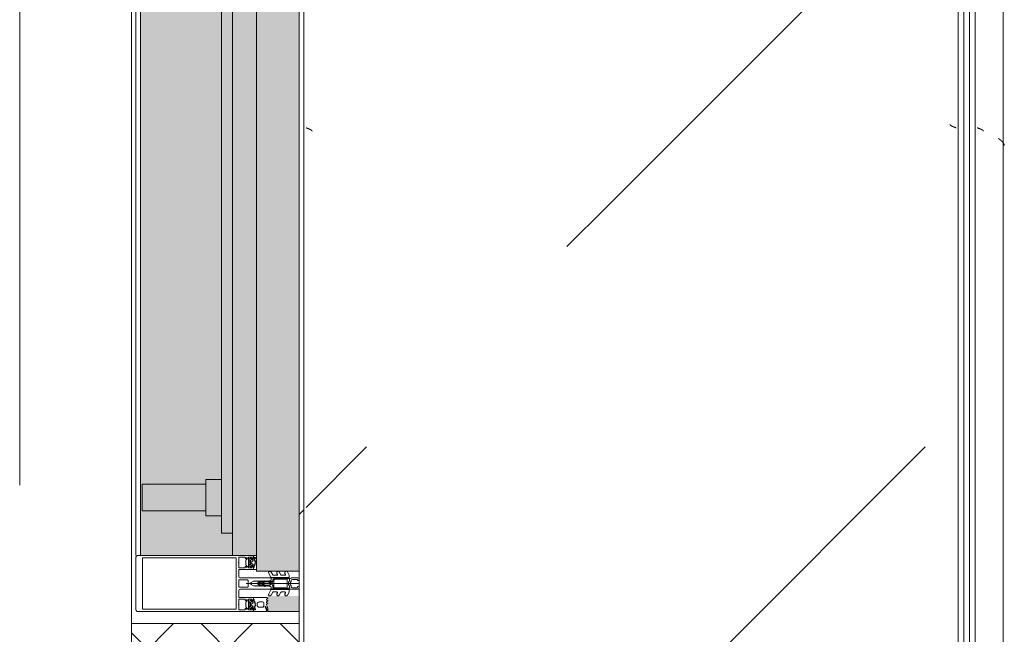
# Model space of a CAD drawing. Header units: millimetres. Extents: x -3267 to 40126, y 29201 to 102288.
# Tile 187 of 256: x 36726 to 37607, y 45268 to 45818. Entities that reach past the tile are written whole.
import ezdxf

# ---------------------------------------------------------------- set-up
doc = ezdxf.new("R2010")
doc.units = ezdxf.units.MM
doc.linetypes.add('4_ Штрихпунктир_ 10 х 2 мм', pattern=[1400, 1000, -200, 0, -200])
for name, color, linetype, lineweight in [('A-DETL-GENF-OTLN', 7, 'Continuous', 9), ('A-GLAZ-____-OTLN', 7, 'Continuous', 9), ('A-GLAZ-CWMG-MCUT', 7, 'Continuous', 9), ('A-GLAZ-CWMG-OTLN', 7, 'Continuous', 9), ('A-WALL-____-MCUT', 7, 'Continuous', 9), ('A-WALL-____-OTLN', 7, 'Continuous', 9), ('A-WALL-____-PATT', 7, 'Continuous', 9), ('M-EQPM-____-OTLN', 7, 'Continuous', 9), ('S-GRID-____-OTLN', 7, 'Continuous', 9)]:
    doc.layers.add(name, color=color, linetype=linetype, lineweight=lineweight)
pattern_1 = [(315, (46850, -34250), (1000, 0), [50, -1364.214]), (315, (46350, -34250), (1000, 0), [50, -1364.214]), (315, (46350, -34750), (1000, 0), [50, -1364.214]), (315, (47064.64, -34964.64), (1000, 0), [403.55, -1010.664]), (315, (46564.64, -34964.64), (1000, 0), [403.55, -1010.664]), (315, (47064.64, -34464.64), (1000, 0), [403.55, -1010.664]), (315, (46564.64, -34464.64), (1000, 0), [453.55, -960.664])]

# ---------------------------------------------------------------- blocks, each defined once
blk = doc.blocks.new('FP_158-ВКК_02_К1_З_ЭОМ_кабель_')
at = {"layer": 'M-EQPM-____-OTLN', "color": 253, "true_color": 0xaaaaaa}
blk.add_line((1700, 630.11), (0, 630.11), dxfattribs=at)
blk = doc.blocks.new('ПР_Крышка пояса - Тип 1-V157-ВКК_02_К1_З_ЭОМ_кабель_')
at = {"layer": 'M-EQPM-____-OTLN', "true_color": 0xaaaaaa}
h = blk.add_hatch(dxfattribs=at)
h.set_pattern_fill('FP_75', color=253, style=0, pattern_type=2)
h.set_pattern_definition([(140.116, (46650, -34960.7), (31.8804, 362.8687), [38.035, -418.388]), (84.979, (46650, -34960.7), (-382.1136, -70.1924), [30.356, -333.911]), (190.409, (46652.66, -34930.47), (-350.2335, 292.6756), [32.376, -356.132]), (136.302, (46548.4, -34960.7), (84.086, 539.927), [57.037, -627.411]), (186.609, (46555.4, -34915.7), (-494.8554, 472.8508), [48.567, -534.241]), (81.148, (46548.4, -34960.7), (-494.8496, 472.857), [45.536, -500.899]), (111.079, (46573.8, -34910.11), (204.5313, 301.9806), [37.963, -417.597]), (55.89, (46573.8, -34910.1), (-368.3755, 123.0973), [30.394, -334.332]), (161.523, (46590.84, -34884.95), (-163.8489, 425.0748), [32.367, -356.032]), (127.614, (46650, -34960.7), (-169.11016, 6.15234), [16.721, -313.638, 16.721, -658.437]), (127.614, (46650, -34960.7), (-169.11016, 6.15234), [-347.079, -322.758, 16.721, -318.958]), (97.531, (46650, -34960.7), (-200.36217, 133.088), [16.696, -176.575, 16.696, -305.591, -127.751]), (97.531, (46650, -34960.7), (-200.36217, 133.088), [-515.558, 16.696, -111.055]), (57.393, (46650, -35073.52), (11.4573, 270.066), [16.715, -109.913, 16.715, -378.366, -524.242]), (57.393, (46650, -35073.52), (11.4573, 270.066), [-521.709, 16.715, -507.527]), (47.382, (46650, -35124.11), (-50.8514, 295.0393), [16.727, -148.004, 16.727, -245.829, -372.545]), (47.382, (46650, -35124.11), (-50.8514, 295.0393), [-427.287, 16.727, -355.819])])
h.paths.add_polyline_path([(1700, 596.79), (1690, 597.49), (1654.73, 595), (1700, 595)])
h.paths.add_polyline_path([(1700, 600), (1700, 600), (0, 600), (0, 595), (1619.38, 595), (1690, 600), (1700, 599.29)])
at = {"layer": 'M-EQPM-____-OTLN', "color": 253, "true_color": 0xaaaaaa}
blk.add_blockref('FP_158-ВКК_02_К1_З_ЭОМ_кабель_', (0, 0), dxfattribs=at)
blk = doc.blocks.new('Rectangular Mullion - HI_CovCap-20mm_Mull-105mm-V273-ВКК_02_К1_З_ЭОМ_кабель_')
at = {"layer": 'A-DETL-GENF-OTLN', "color": 253, "true_color": 0xaaaaaa}
for p, q in [((-25, 144.5), (-25, 130.68)), ((23.5, 146), (-23.5, 146)), ((25, 130.68), (25, 144.5)), ((-25, 136), (-25, 59.5)), ((-22.9, 135.44), (-22.9, 59.4)), ((22.9, 136), (22.9, 59.4)), ((25, 136), (25, 59.4)), ((-25, 59.5), (-25, 61)), ((-12.6, 53.5), (-12.6, 41.4)), ((-3.2, 46.1), (-3.2, 53.5)), ((-2.7, 54), (2.7, 54)), ((3.2, 53.5), (3.2, 46.1)), ((12.6, 41.4), (12.6, 53.5)), ((-21.76, 44.51), (-22.58, 43.54)), ((-22.24, 46.35), (-21.18, 47.41)), ((-20.47, 47.7), (-17.13, 47.7)), ((-16.42, 47.41), (-15.36, 46.35)), ((-15.02, 43.54), (-15.84, 44.51)), ((-5, 25.5), (-5, 52.5)), ((2.7, 45.6), (-2.7, 45.6)), ((0, 47.27), (0, 0)), ((5, 52.5), (5, 25.5)), ((15.02, 43.54), (15.84, 44.51)), ((15.36, 46.35), (16.42, 47.41)), ((17.13, 47.7), (20.47, 47.7)), ((21.18, 47.41), (22.24, 46.35)), ((21.76, 44.51), (22.58, 43.54)), ((-23.5, 40.8), (-25, 40.8)), ((-22.3, 40.8), (-22.9, 40.8)), ((-22.9, 40.2), (-21.62, 40.2)), ((-22.27, 39.59), (-22.55, 39.1)), ((-21.2, 42.9), (-21.2, 41.7)), ((-21.07, 39.62), (-21.08, 39.77)), ((-19.5, 43.4), (-20.7, 43.4)), ((-20.7, 41.2), (-20.42, 41.2)), ((-20.48, 39.51), (-20.66, 39.4)), ((-20.16, 41.35), (-19.24, 42.95)), ((-19.97, 39.2), (-20.02, 39.33)), ((-17.65, 44), (-19.95, 44)), ((-19.33, 39.22), (-19.48, 39.08)), ((-18.77, 39.04), (-18.85, 39.17)), ((-18.36, 42.95), (-17.44, 41.35)), ((-18.16, 39.23), (-18.26, 39.06)), ((-16.9, 43.4), (-18.1, 43.4)), ((-17.56, 39.21), (-17.67, 39.31)), ((-17.18, 41.2), (-16.9, 41.2)), ((-17.02, 39.56), (-17.07, 39.36)), ((-16.46, 39.68), (-16.59, 39.75)), ((-16.4, 41.7), (-16.4, 42.9)), ((-14.64, 40.8), (-15.29, 40.8)), ((-0.87, 36.5), (-1.7, 35.06)), ((-1.12, 34.47), (-0.43, 35.65)), ((0.43, 35.65), (1.12, 34.47)), ((1.7, 35.06), (0.87, 36.5)), ((14.64, 40.8), (15.29, 40.8)), ((16.4, 41.7), (16.4, 42.9)), ((16.4, 35.6), (16.4, 32.6)), ((16.46, 39.68), (16.59, 39.75)), ((16.9, 43.4), (18.1, 43.4)), ((17.18, 41.2), (16.9, 41.2)), ((17.02, 39.56), (17.07, 39.36)), ((18.36, 42.95), (17.44, 41.35)), ((17.56, 39.21), (17.67, 39.31)), ((17.65, 44), (19.95, 44)), ((18.16, 39.23), (18.26, 39.06)), ((19.2, 37.6), (18.4, 37.6)), ((18.77, 39.04), (18.85, 39.17)), ((20.16, 41.35), (19.24, 42.95)), ((19.33, 39.22), (19.48, 39.08)), ((19.5, 43.4), (20.7, 43.4)), ((19.97, 39.2), (20.02, 39.33)), ((20.7, 41.2), (20.42, 41.2)), ((20.48, 39.51), (20.66, 39.4)), ((21.07, 39.62), (21.08, 39.77)), ((21.2, 42.9), (21.2, 41.7)), ((21.2, 32.6), (21.2, 35.6)), ((22.9, 40.2), (21.62, 40.2)), ((22.27, 39.59), (22.55, 39.1)), ((22.3, 40.8), (22.9, 40.8)), ((-9.07, 27.17), (-5.65, 25.19)), ((-2.24, 31), (-2.45, 30.87)), ((-2.45, 30.53), (-2.25, 30.41)), ((-1.89, 34.49), (-2.1, 32.75)), ((-1.33, 33.68), (-1.33, 33.78)), ((-1.25, 31.1), (0.74, 31.1)), ((-0.6, 32.5), (-0.6, 32.42)), ((0.84, 33), (-0.1, 33)), ((0.6, 32.3), (0.93, 32.3)), ((1.02, 31.78), (0.74, 32.06)), ((1.33, 33.78), (1.33, 33.68)), ((2.1, 32.75), (1.89, 34.49)), ((2.45, 30.87), (2.24, 31)), ((2.25, 30.41), (2.45, 30.53)), ((5.65, 25.19), (9.07, 27.17)), ((14.04, 28.99), (13.55, 28.15)), ((15.24, 28.15), (14.75, 28.99)), ((16.25, 28.99), (15.76, 28.15)), ((17.44, 28.15), (16.96, 28.99)), ((17.4, 31.6), (20.2, 31.6)), ((18.43, 28.95), (17.96, 28.15)), ((23.1, 29.29), (20.89, 30.27)), ((24.8, 29.2), (23.51, 29.2)), ((23.55, 28.9), (24.16, 28.9)), ((24.56, 28), (23.89, 28)), ((24.76, 28.3), (24.76, 28.2)), ((-7.75, 16.23), (-10.41, 17.77)), ((-7.75, 23.52), (-10.33, 25.01)), ((-9.07, 19.88), (-8.25, 19.41)), ((-7.5, 19.84), (-7.5, 23.08)), ((-5.4, 9.3), (-5.4, 24.76)), ((-3.5, 25), (-4.5, 25)), ((-3.9, 22), (-3.9, 11)), ((-3.4, 22.5), (3.4, 22.5)), ((-3.3, 23.5), (-1.9, 23.5)), ((-1.7, 23.7), (-1.7, 24.9)), ((-1.4, 24.49), (-1.4, 23.99)), ((-1.1, 23.82), (-0.5, 24.17)), ((0.3, 26.2), (-1.09, 26.2)), ((0.43, 25), (0.2, 25)), ((0.34, 25.28), (0.58, 25.52)), ((0.5, 24.17), (1.42, 23.63)), ((1.92, 23.5), (3.3, 23.5)), ((4.5, 25), (3.5, 25)), ((3.9, 11), (3.9, 22)), ((4.3, 22.5), (4.3, 9.4)), ((5.4, 24.76), (5.4, 9.3)), ((7.5, 23.08), (7.5, 19.84)), ((10.33, 25.01), (7.75, 23.52)), ((10.41, 17.77), (7.75, 16.23)), ((8.25, 19.41), (9.07, 19.88)), ((-7.62, 8.87), (-10.41, 10.48)), ((-9.07, 12.6), (-8.25, 12.12)), ((-7.5, 12.55), (-7.5, 15.8)), ((3.4, 10.5), (-3.4, 10.5)), ((-1.7, 9), (-2, 8.69)), ((2, 8.69), (1.7, 9)), ((7.5, 15.8), (7.5, 12.55)), ((10.41, 10.48), (7.62, 8.87)), ((8.25, 12.12), (9.07, 12.6)), ((-5.9, 8.8), (-7.37, 8.8)), ((-5, 1), (-5, 6.7)), ((-2.71, 8.4), (-4.02, 8.4)), ((-3.7, 1.7), (-3.7, 6)), ((-2.7, 7), (-2.13, 7)), ((-1.42, 7.29), (-0.71, 8.01)), ((0.71, 8.01), (1.42, 7.29)), ((2.13, 7), (2.7, 7)), ((3.3, 8.4), (2.71, 8.4)), ((3.7, 6), (3.7, 1.7)), ((7.37, 8.8), (5.9, 8.8))]:
    blk.add_line(p, q, dxfattribs=at)
at = {"layer": 'A-DETL-GENF-OTLN', "color": 253, "true_color": 0xaaaaaa, "flags": 128}
for points in [[(22.9, 130.68), (22.9, 140.2), (-22.9, 140.2), (-22.9, 130.68)], [(-19.05, 54), (-23.5, 54), (-23.5, 48.3), (-22.3, 48.3), (-22.3, 47.7), (-22.95, 47.05)], [(22.9, 61), (22.9, 57.79), (22.9, 56.3), (11.2, 56.3), (-11.2, 56.3), (-22.9, 56.3), (-22.9, 57.79), (-22.9, 61)], [(-14.65, 47.05), (-15.3, 47.7), (-15.3, 48.3), (-14.1, 48.3), (-14.1, 54), (-18.55, 54)], [(-6.5, 54), (-11.2, 54), (-12.1, 54)], [(12.1, 54), (11.2, 54), (6.5, 54)], [(18.55, 54), (14.1, 54), (14.1, 48.3), (15.3, 48.3), (15.3, 47.7), (14.65, 47.05)], [(25, 61), (25, 57.79), (25, 41), (23.1, 41), (22.3, 41.8), (22.3, 42.4), (23.5, 42.4), (23.5, 45.1), (19.05, 45.1)], [(22.95, 47.05), (22.3, 47.7), (22.3, 48.3), (23.5, 48.3), (23.5, 54), (19.05, 54)], [(-19.05, 45.1), (-23.5, 45.1), (-23.5, 42.4), (-22.3, 42.4), (-22.3, 41.8), (-23.1, 41), (-25, 41)], [(-13.1, 40.9), (-14.4, 40.9), (-15.3, 41.8), (-15.3, 42.4), (-14.1, 42.4), (-14.1, 45.1), (-18.55, 45.1)], [(18.55, 45.1), (14.1, 45.1), (14.1, 42.4), (15.3, 42.4), (15.3, 41.8), (14.4, 40.9), (13.1, 40.9)], [(-22.5, 43.09), (-22, 42.8), (-22, 42.67)], [(-16.05, 40.2), (-14.75, 40.1), (-16.02, 40.1), (-16.02, 39.94)], [(-15.6, 42.67), (-15.6, 42.8), (-15.1, 43.09)], [(-12.6, 38), (-12.6, 40.8), (-13.95, 40.8)], [(-0.87, 42.8), (-2, 40.84), (-2, 39.84), (-2.5, 39.55), (-2, 39.26), (-2, 38.04), (-2.5, 37.75), (-2, 37.46), (-2, 36.24), (-2.5, 35.95), (-2, 35.66), (-2, 34.44), (-2.5, 34.15), (-2, 33.86), (-2, 32.64), (-2.5, 32.35), (-2, 32.06), (-2, 30.84), (-2.5, 30.55), (-2, 30.26), (-2, 29.04), (-2.5, 28.75), (-2, 28.46), (-2, 27.24), (-2.5, 26.95), (-2.5, 26)], [(2.5, 26), (2, 26.29), (2, 27.51), (2.5, 27.8), (2, 28.09), (2, 29.31), (2.5, 29.6), (2, 29.89), (2, 31.11), (2.5, 31.4), (2, 31.69), (2, 32.91), (2.5, 33.2), (2, 33.49), (2, 34.71), (2.5, 35), (2, 35.29), (2, 36.51), (2.5, 36.8), (2, 37.09), (2, 38.31), (2.5, 38.6), (2, 38.89), (2, 40.84), (0.87, 42.8)], [(13.03, 28.15), (12.6, 28.9), (12.6, 40.8), (13.95, 40.8)], [(16.05, 40.2), (14.75, 40.1), (16.02, 40.1), (16.02, 39.94)], [(15.6, 42.67), (15.6, 42.8), (15.1, 43.09)], [(22.5, 43.09), (22, 42.8), (22, 42.67)], [(23.5, 40.8), (25, 40.8), (25, 29.4)], [(-0.35, 31.99), (0.1, 31.73), (-1.23, 31.6)], [(0.4, 31.8), (0.4, 31.9), (0.4, 32.1)], [(-3.41, 25), (-5, 25), (-5, 9.1)], [(-4.51, 8.95), (-4.3, 11), (-4.3, 22.5)], [(-1.55, 25.25), (-1.17, 25.64), (-0.2, 25.7), (-0.42, 25.6), (-1.25, 24.85)], [(-0.1, 25.3), (-0.1, 25.4), (0, 25.42)], [(5, 1), (5, 25), (3.41, 25)], [(-2.65, 1), (-2.65, 1.4), (-3.4, 1.4)], [(3.4, 1.4), (2.65, 1.4), (2.65, 1)]]:
    blk.add_lwpolyline(points, dxfattribs=at)
blk.add_lwpolyline([(0, 37), (0, 35.9)], close=True, dxfattribs=at)
at = {"layer": 'A-DETL-GENF-OTLN', "color": 253, "true_color": 0xaaaaaa}
for centre, radius, start, end in [((-23.5, 144.5), 1.5, 90, 180), ((23.5, 144.5), 1.5, 360, 90), ((-18.8, 53.94), 0.256, 12.68038, 167.31962), ((-12.1, 53.5), 0.5, 90, 180), ((-6.5, 52.5), 1.5, 360, 90), ((-2.7, 53.5), 0.5, 90, 180), ((2.7, 53.5), 0.5, 0, 90), ((6.5, 52.5), 1.5, 90, 180), ((12.1, 53.5), 0.5, 0, 90), ((18.8, 53.94), 0.256, 12.68038, 167.31962), ((-22.59, 46.7), 0.5, 135, 315), ((-21.15, 44), 0.8, 22.61561, 140.00332), ((-20.47, 46.7), 1, 90, 135), ((-19.95, 44.5), 0.5, 202.62239, 269.99966), ((-18.8, 45.04), 0.256, 12.68038, 167.31962), ((-17.65, 44.5), 0.5, 269.99881, 337.37914), ((-16.45, 44), 0.8, 40.00306, 157.37723), ((-17.13, 46.7), 1, 45, 90), ((-15.01, 46.7), 0.5, 225, 45), ((-2.7, 46.1), 0.5, 180, 270), ((2.7, 46.1), 0.5, 270, 0), ((15.01, 46.7), 0.5, 135, 315), ((16.45, 44), 0.8, 22.62277, 139.99694), ((17.13, 46.7), 1, 90, 135), ((17.65, 44.5), 0.5, 202.62086, 270.00119), ((18.8, 45.04), 0.256, 12.68038, 167.31962), ((19.95, 44.5), 0.5, 270.00034, 337.37761), ((21.15, 44), 0.8, 39.99668, 157.38439), ((20.47, 46.7), 1, 45, 90), ((22.59, 46.7), 0.5, 225, 45), ((-22.9, 39.55), 0.65, 90, 270), ((-23.2, 40.8), 0.3, 180, 0), ((-22.9, 39.3), 0.4, 269.99999, 330.00626), ((-22.35, 43.35), 0.3, 140.01031, 239.99507), ((-22.3, 41.1), 0.3, 270.90521, 359.98148), ((-21.41, 39.09), 1, 90.82716, 149.99773), ((-18.96, 41.89), 3.14, 165.49788, 194.50212), ((-21.62, 39.7), 0.5, 54.92212, 90), ((-21.42, 39.75), 0.339, 3.00251, 90.82171), ((-18.8, 43.71), 4.4, 234.92212, 305.84121), ((-20.7, 42.9), 0.5, 89.98992, 180.01008), ((-20.7, 41.7), 0.5, 179.98974, 270.01026), ((-20.8, 39.64), 0.272, 183.0147, 299.98901), ((-20.32, 39.23), 0.316, 18.00331, 119.99297), ((-20.42, 41.5), 0.3, 269.98791, 330.00644), ((-19.69, 39.29), 0.3, 197.9991, 314.99946), ((-19.5, 43.1), 0.3, 329.99756, 90.00642), ((-19.11, 38.99), 0.316, 32.98956, 135.00901), ((-18.52, 39.21), 0.3, 213.00146, 329.99975), ((-18.1, 43.1), 0.3, 89.99872, 209.99731), ((-17.88, 39.07), 0.316, 48.00262, 149.99741), ((-17.36, 39.43), 0.3, 227.99716, 345.00452), ((-17.18, 41.5), 0.3, 209.995, 270.01065), ((-16.73, 39.48), 0.3, 63.00317, 164.99853), ((-16.9, 42.9), 0.5, 0.00918, 89.99082), ((-16.9, 41.7), 0.5, 270.00904, 359.99096), ((-16.32, 39.94), 0.3, 243.00899, 359.98883), ((-16.05, 39.9), 0.3, 90, 125.84121), ((-18.64, 41.89), 3.14, 346.80247, 14.483), ((-15.29, 41.1), 0.3, 166.80247, 270), ((-15.25, 43.35), 0.3, 299.99829, 40.01132), ((-14.83, 40.53), 0.33, 270.00002, 54.90994), ((-14.75, 40.6), 0.5, 269.99115, 352.82633), ((-13.95, 40.5), 0.3, 90.00299, 172.8115), ((-13.1, 41.4), 0.5, 270, 0), ((0, 42.3), 1, 30, 150), ((0, 36), 1, 90.02865, 150), ((0, 35.4), 0.5, 90.0573, 150), ((0, 36), 1, 30, 89.97135), ((0, 35.4), 0.5, 30, 89.9427), ((13.1, 41.4), 0.5, 180, 270), ((13.95, 40.5), 0.3, 7.1885, 89.99701), ((14.75, 40.6), 0.5, 187.17367, 270.00885), ((14.83, 40.53), 0.33, 125.09006, 269.99998), ((15.25, 43.35), 0.3, 139.98868, 240.00171), ((15.29, 41.1), 0.3, 270, 13.19753), ((18.64, 41.89), 3.14, 165.517, 193.19753), ((16.32, 39.94), 0.3, 180.01117, 296.99101), ((16.05, 39.9), 0.3, 54.15879, 90), ((18.8, 43.71), 4.4, 234.15879, 305.07788), ((16.9, 42.9), 0.5, 90.00918, 179.99082), ((16.9, 41.7), 0.5, 180.00904, 269.99096), ((18.4, 35.6), 2, 90.00207, 179.99793), ((16.73, 39.48), 0.3, 15.00147, 116.99683), ((17.36, 39.43), 0.3, 194.99548, 312.00284), ((17.18, 41.5), 0.3, 269.98935, 330.005), ((17.88, 39.07), 0.316, 30.00259, 131.99738), ((18.1, 43.1), 0.3, 330.00269, 90.00128), ((18.52, 39.21), 0.3, 210.00025, 326.99854), ((19.11, 38.99), 0.316, 44.99099, 147.01044), ((19.5, 43.1), 0.3, 89.99358, 210.00244), ((19.2, 35.6), 2, 359.99744, 90.00256), ((19.69, 39.29), 0.3, 225.00054, 342.0009), ((20.32, 39.23), 0.316, 60.00703, 161.99669), ((20.42, 41.5), 0.3, 209.99356, 270.01209), ((20.8, 39.64), 0.272, 240.01099, 356.9853), ((20.7, 42.9), 0.5, 359.98992, 90.01008), ((20.7, 41.7), 0.5, 269.98974, 0.01026), ((21.42, 39.75), 0.339, 89.17829, 176.99749), ((21.62, 39.7), 0.5, 90, 125.07788), ((21.41, 39.09), 1, 30.00227, 89.17284), ((18.96, 41.89), 3.14, 345.49788, 14.50212), ((22.3, 41.1), 0.3, 180.01852, 269.09479), ((22.35, 43.35), 0.3, 300.00493, 39.98969), ((22.9, 39.3), 0.4, 209.99374, 270.00001), ((23.2, 40.8), 0.3, 180, 0), ((22.9, 39.55), 0.65, 270, 90), ((-9.68, 26.13), 1.3, 154.41173, 240), ((-9.72, 26.04), 1.3, 60, 150), ((-3.41, 26.5), 1.5, 270, 10.22002), ((-2.35, 30.7), 0.2, 120, 240), ((17.75, 30.31), 20, 179.72362, 190.22002), ((17.75, 30.31), 20, 173, 178.04971), ((-0.4, 34.31), 1.5, 150, 173), ((-1.25, 30.9), 0.2, 90, 179.3132), ((46.55, 30.33), 48, 179.3132, 184.71248), ((46.55, 30.33), 48, 176, 178.23414), ((-1.23, 31.8), 0.2, 178.23414, 270), ((0.27, 33.67), 1.6, 150, 176), ((-0.1, 32.5), 0.5, 90, 180), ((-0.1, 32.42), 0.5, 180, 240), ((0.2, 31.9), 0.2, 240, 0), ((0.2, 31.8), 0.2, 270, 0), ((0.6, 32.1), 0.2, 90, 180), ((0.6, 31.92), 0.2, 45, 180), ((0.74, 31.5), 0.4, 270, 45), ((0.84, 33.5), 0.5, 270, 3.83017), ((0.93, 31.8), 0.5, 1.77701, 90), ((-0.27, 33.67), 1.6, 4, 30), ((-46.55, 30.33), 48, 354.4962, 1.77701), ((-46.55, 30.33), 48, 3.83017, 4), ((0.4, 34.31), 1.5, 7, 30), ((3.41, 26.5), 1.5, 169.77998, 270), ((-17.75, 30.31), 20, 349.77998, 0.27638), ((-17.75, 30.31), 20, 1.95029, 7), ((2.35, 30.7), 0.2, 300, 60), ((9.72, 26.04), 1.3, 30, 120), ((9.68, 26.13), 1.3, 300, 25.58827), ((13.29, 28.3), 0.3, 209.9964, 330.0036), ((14.4, 28.79), 0.41, 30.00523, 149.99477), ((15.5, 28.3), 0.3, 209.9964, 330.0036), ((16.6, 28.79), 0.41, 29.9985, 150.0015), ((17.4, 32.6), 1, 180.00127, 269.99873), ((17.7, 28.3), 0.3, 209.9964, 330.0036), ((18.86, 28.68), 0.51, 63.33857, 148.19306), ((23.89, 38.7), 10.7, 243.33981, 269.99936), ((20.2, 32.6), 1, 269.99283, 0.00717), ((20.75, 29.95), 0.35, 66.00158, 241.92521), ((23.55, 35.2), 6.3, 241.92787, 269.99964), ((23.51, 30.2), 1, 246.00621, 269.99547), ((24.16, 28.3), 0.6, 359.98764, 90.01018), ((24.56, 28.2), 0.2, 269.97732, 0.03798), ((24.8, 29.4), 0.2, 270.00393, 359.99169), ((-9.81, 18.81), 1.2, 150, 240), ((-9.72, 18.76), 1.3, 60, 150), ((-8, 19.84), 0.5, 240, 0), ((-8, 23.08), 0.5, 360, 60), ((-5.9, 24.76), 0.5, 360, 60), ((-4.5, 25.5), 0.5, 180, 270), ((-3.3, 22.5), 1, 90, 180), ((-3.4, 22), 0.5, 90, 180), ((-3.5, 26), 1, 270, 0), ((-1.9, 23.7), 0.2, 270, 0), ((-1.2, 24.9), 0.5, 135, 180), ((-0.9, 24.49), 0.5, 135, 180), ((-1.2, 23.99), 0.2, 180, 300), ((-1.09, 26.4), 0.2, 184.71248, 270), ((-1.02, 25.5), 0.2, 90, 135), ((-0.42, 25.4), 0.2, 90, 135), ((0, 23.3), 1, 60, 120), ((-0.3, 25.4), 0.2, 360, 90), ((-0.2, 25.5), 0.2, 360, 90), ((0.2, 25.3), 0.3, 180, 270), ((0.2, 25.42), 0.2, 180, 315), ((0.3, 25.8), 0.4, 315, 90), ((0.43, 25.8), 0.8, 270, 354.4962), ((1.92, 24.5), 1, 240, 270), ((3.5, 26), 1, 180, 270), ((3.3, 22.5), 1, 360, 90), ((3.4, 22), 0.5, 360, 90), ((4.5, 25.5), 0.5, 270, 360), ((5.9, 24.76), 0.5, 120, 180), ((8, 23.08), 0.5, 120, 180), ((8, 19.84), 0.5, 180, 300), ((9.72, 18.76), 1.3, 30, 120), ((9.81, 18.81), 1.2, 300, 30), ((-9.81, 11.52), 1.2, 150, 240), ((-9.72, 11.47), 1.3, 60, 150), ((-8, 12.55), 0.5, 240, 0), ((-8, 15.8), 0.5, 360, 60), ((-7.37, 9.3), 0.5, 240, 270), ((-5.9, 9.3), 0.5, 270, 0), ((-4, 9.1), 1, 180, 216.8699), ((-4.02, 8.9), 0.5, 174, 270), ((-3.4, 11), 0.5, 180, 270), ((0, 7.3), 2.4, 45, 135), ((3.3, 9.4), 1, 270, 0), ((3.4, 11), 0.5, 270, 0), ((5.9, 9.3), 0.5, 180, 270), ((7.37, 9.3), 0.5, 270, 300), ((8, 15.8), 0.5, 120, 180), ((8, 12.55), 0.5, 180, 300), ((9.72, 11.47), 1.3, 30, 120), ((9.81, 11.52), 1.2, 300, 30), ((-4, 6.7), 1, 143.1301, 180), ((-4, 1), 1, 180, 270), ((-5.6, 7.9), 1, 323.1301, 36.8699), ((-2.7, 6), 1, 90, 180), ((-3.4, 1.7), 0.3, 180, 270), ((-3.65, 1), 1, 270, 0), ((-2.71, 9.4), 1, 270, 315), ((-2.13, 8), 1, 270, 315), ((0, 7.3), 1, 45, 135), ((2.13, 8), 1, 225, 270), ((2.71, 9.4), 1, 225, 270), ((3.65, 1), 1, 180, 270), ((2.7, 6), 1, 360, 90), ((3.4, 1.7), 0.3, 270, 0), ((4, 1), 1, 270, 0)]:
    blk.add_arc(centre, radius, start, end, dxfattribs=at)
blk = doc.blocks.new('Rectangular Mullion - FWS-50-HI_Mull_CovCap-20mm_Mull-105mm_zoloto-5843152-ВКК_02_К1_З_ЭОМ_кабель_')
at = {"layer": 'A-GLAZ-CWMG-OTLN', "true_color": 0xf8f3e1}
blk.add_hatch(color=7, dxfattribs=at).paths.add_polyline_path([(4340, 99522), (4340, 99550), (4326, 99550), (4326, 99522)])
at = {"layer": 'A-GLAZ-CWMG-OTLN', "color": 253, "true_color": 0xaaaaaa}
blk.add_line((4340, 99550), (4340, 99522), dxfattribs=at)
blk = doc.blocks.new('АРФ_ блок_Окно - FWS SI insert unit_zoloto ПР-9497965-ВКК_02_К1_З_ЭОМ_кабель_')
at = {"layer": 'A-GLAZ-____-OTLN', "true_color": 0xf8f3e1}
for points in [[(489, 0), (-489, 0), (-489, -38), (489, -38)], [(475, -38), (-475, -38), (-475, -59.5), (475, -59.5)], [(455, -69.5), (455, -59.5), (-455, -59.5), (-455, -69.5), (394.09, -69.5)]]:
    blk.add_hatch(color=7, dxfattribs=at).paths.add_polyline_path(points)
at = {"layer": 'A-GLAZ-____-OTLN', "color": 253, "true_color": 0xaaaaaa}
for p, q in [((-489, -38), (-489, 0)), ((489, 0), (489, -38)), ((489, -38), (-489, -38)), ((-475, -59.5), (-475, -38)), ((475, -38), (475, -59.5)), ((475, -59.5), (-475, -59.5)), ((-455, -69.5), (-455, -59.5)), ((455, -59.5), (455, -69.5)), ((455, -69.5), (-455, -69.5)), ((406.75, -69.5), (406.75, -83.5)), ((439.25, -83.5), (439.25, -69.5)), ((439.25, -83.5), (406.75, -83.5)), ((411.01, -83.5), (411.01, -128)), ((434.99, -128), (434.99, -83.5)), ((411.01, -128), (411.01, -140.5)), ((434.99, -140.5), (434.99, -128)), ((411.01, -139.56), (411.01, -140.5)), ((434.99, -140.5), (411.01, -140.5)), ((434.99, -140.5), (434.99, -139.56))]:
    blk.add_line(p, q, dxfattribs=at)
for points in [[(411.25, -135.49), (411.11, -135.9), (411.03, -136.32), (411.01, -136.75)], [(434.99, -136.75), (434.97, -136.32), (434.89, -135.91), (434.76, -135.51)]]:
    blk.add_open_spline(points, degree=3, dxfattribs=at)
blk = doc.blocks.new('Rectangular Mullion - FWS-50-HI_Mull_CovCap-20mm_Mull-105mm_zoloto-2885899-ВКК_02_К1_З_ЭОМ_кабель_')
at = {"layer": 'A-GLAZ-CWMG-OTLN', "true_color": 0xf8f3e1}
blk.add_hatch(color=7, dxfattribs=at).paths.add_polyline_path([(26908, 74420), (26990.5, 74420), (26990.5, 74440), (26980.5, 74440), (26980.5, 75301.75), (26966.5, 75302.3), (26966.5, 75306.01), (26909.5, 75307.08), (26909.5, 75329.58), (26966.5, 75329.99), (26966.5, 75334.25), (26980.5, 75334.25), (26980.5, 75350), (26990.5, 75350), (26990.5, 75370), (26908, 75370), (26908, 74445)])
at = {"layer": 'A-GLAZ-CWMG-MCUT', "color": 253, "true_color": 0xaaaaaa}
for p, q in [((26904, 75370), (26904, 74420)), ((26908, 74420), (26908, 75370))]:
    blk.add_line(p, q, dxfattribs=at)
blk = doc.blocks.new('FP_654-ВКК_02_К1_З_ЭОМ_кабель_')
at = {"layer": 'M-EQPM-____-OTLN', "color": 7, "true_color": 0xffffff}
for p, q in [((1343.92, 582.49), (1343.97, 582.49)), ((1343.97, 582.49), (1344.01, 582.5)), ((1344.01, 582.5), (1344.06, 582.51)), ((1344.06, 582.51), (1344.11, 582.53)), ((1344.11, 582.53), (1344.16, 582.55)), ((1344.16, 582.55), (1344.21, 582.57)), ((1344.21, 582.57), (1344.26, 582.59)), ((1344.26, 582.59), (1344.31, 582.62)), ((1344.31, 582.62), (1344.36, 582.65)), ((1344.36, 582.65), (1344.41, 582.69)), ((1344.41, 582.69), (1344.46, 582.72)), ((1344.46, 582.72), (1344.51, 582.76)), ((1344.51, 582.76), (1344.55, 582.81)), ((1344.55, 582.81), (1344.6, 582.86)), ((1344.6, 582.86), (1344.65, 582.91)), ((1344.65, 582.91), (1344.7, 582.96)), ((1344.7, 582.96), (1344.75, 583.02)), ((1344.75, 583.02), (1344.8, 583.07)), ((1344.8, 583.07), (1344.85, 583.14)), ((1344.85, 583.14), (1344.9, 583.2)), ((1344.9, 583.2), (1344.95, 583.27)), ((1344.95, 583.27), (1345, 583.34)), ((1345, 583.34), (1345.05, 583.42)), ((1345.05, 583.42), (1345.09, 583.49)), ((1345.09, 583.49), (1345.14, 583.57)), ((1345.14, 583.57), (1345.19, 583.65)), ((1345.19, 583.65), (1345.24, 583.74)), ((1345.24, 583.74), (1345.29, 583.82)), ((1345.29, 583.82), (1345.34, 583.91)), ((1345.34, 583.91), (1345.39, 584.01)), ((1345.39, 584.01), (1345.44, 584.1)), ((1345.44, 584.1), (1345.49, 584.2)), ((1345.49, 584.2), (1345.54, 584.3)), ((1345.54, 584.3), (1345.59, 584.4)), ((1345.59, 584.4), (1345.63, 584.5)), ((1345.63, 584.5), (1345.68, 584.61)), ((1345.68, 584.61), (1345.73, 584.72)), ((1345.73, 584.72), (1345.78, 584.82)), ((1345.78, 584.82), (1345.83, 584.94)), ((1345.83, 584.94), (1345.88, 585.05)), ((1345.88, 585.05), (1345.93, 585.17)), ((1345.93, 585.17), (1345.98, 585.28)), ((1345.98, 585.28), (1346.03, 585.4)), ((1346.03, 585.4), (1346.08, 585.52)), ((1346.08, 585.52), (1346.13, 585.64)), ((1346.13, 585.64), (1346.17, 585.77)), ((1346.17, 585.77), (1346.22, 585.89)), ((1346.22, 585.89), (1346.27, 586.02)), ((1346.27, 586.02), (1346.32, 586.14)), ((1346.32, 586.14), (1346.37, 586.27)), ((1346.37, 586.27), (1346.42, 586.4)), ((1346.42, 586.4), (1346.47, 586.53)), ((1346.47, 586.53), (1346.52, 586.66)), ((1346.52, 586.66), (1346.57, 586.79)), ((1346.57, 586.79), (1346.62, 586.92)), ((1346.62, 586.92), (1346.67, 587.06)), ((1346.67, 587.06), (1346.71, 587.19)), ((1346.71, 587.19), (1346.76, 587.33)), ((1346.76, 587.33), (1346.81, 587.46)), ((1346.81, 587.46), (1346.86, 587.59)), ((1346.86, 587.59), (1346.91, 587.73)), ((1346.91, 587.73), (1346.96, 587.86)), ((1346.96, 587.86), (1347.01, 588))]:
    blk.add_line(p, q, dxfattribs=at)
blk = doc.blocks.new('FP_655-ВКК_02_К1_З_ЭОМ_кабель_')
at = {"layer": 'M-EQPM-____-OTLN', "color": 7, "true_color": 0xffffff}
for p, q in [((1347.94, 8.73), (1347.99, 8.85)), ((1347.99, 8.85), (1348.04, 8.96)), ((1348.04, 8.96), (1348.09, 9.08)), ((1348.09, 9.08), (1348.14, 9.19)), ((1348.14, 9.19), (1348.18, 9.31)), ((1348.18, 9.31), (1348.23, 9.42)), ((1348.23, 9.42), (1348.28, 9.53)), ((1348.28, 9.53), (1348.33, 9.64)), ((1348.33, 9.64), (1348.38, 9.74)), ((1348.38, 9.74), (1348.43, 9.84)), ((1348.43, 9.84), (1348.48, 9.95)), ((1348.48, 9.95), (1348.53, 10.05)), ((1348.53, 10.05), (1348.58, 10.14)), ((1348.58, 10.14), (1348.62, 10.24)), ((1348.62, 10.24), (1348.67, 10.33)), ((1348.67, 10.33), (1348.72, 10.42)), ((1348.72, 10.42), (1348.77, 10.51)), ((1348.77, 10.51), (1348.82, 10.59)), ((1348.82, 10.59), (1348.87, 10.67)), ((1348.87, 10.67), (1348.92, 10.75)), ((1348.92, 10.75), (1348.97, 10.83)), ((1348.97, 10.83), (1349.02, 10.9)), ((1349.02, 10.9), (1349.06, 10.97)), ((1349.06, 10.97), (1349.11, 11.04)), ((1349.11, 11.04), (1349.16, 11.11)), ((1349.16, 11.11), (1349.21, 11.17)), ((1349.21, 11.17), (1349.26, 11.23)), ((1349.26, 11.23), (1349.31, 11.29)), ((1349.31, 11.29), (1349.36, 11.34)), ((1349.36, 11.34), (1349.41, 11.39)), ((1349.41, 11.39), (1349.46, 11.44)), ((1349.46, 11.44), (1349.5, 11.48)), ((1349.5, 11.48), (1349.55, 11.52)), ((1349.55, 11.52), (1349.6, 11.56)), ((1349.6, 11.56), (1349.65, 11.6)), ((1349.65, 11.6), (1349.7, 11.63)), ((1349.7, 11.63), (1349.75, 11.66)), ((1349.75, 11.66), (1349.8, 11.68)), ((1349.8, 11.68), (1349.85, 11.71)), ((1349.85, 11.71), (1349.9, 11.72)), ((1349.9, 11.72), (1349.94, 11.74)), ((1349.94, 11.74), (1349.99, 11.75)), ((1350, 11.75), (1350.04, 11.76)), ((1350.04, 11.76), (1350.08, 11.77)), ((1350.08, 11.77), (1350.11, 11.77)), ((1347.01, 6.26), (1347.06, 6.39)), ((1347.06, 6.39), (1347.11, 6.53)), ((1347.11, 6.53), (1347.16, 6.66)), ((1347.16, 6.66), (1347.21, 6.79)), ((1347.21, 6.79), (1347.26, 6.93)), ((1347.26, 6.93), (1347.3, 7.06)), ((1347.3, 7.06), (1347.35, 7.19)), ((1347.35, 7.19), (1347.4, 7.33)), ((1347.4, 7.33), (1347.45, 7.46)), ((1347.45, 7.46), (1347.5, 7.59)), ((1347.5, 7.59), (1347.55, 7.72)), ((1347.55, 7.72), (1347.6, 7.85)), ((1347.6, 7.85), (1347.65, 7.98)), ((1347.65, 7.98), (1347.7, 8.11)), ((1347.7, 8.11), (1347.74, 8.23)), ((1347.74, 8.23), (1347.79, 8.36)), ((1347.79, 8.36), (1347.84, 8.48)), ((1347.84, 8.48), (1347.89, 8.6)), ((1347.89, 8.6), (1347.94, 8.73))]:
    blk.add_line(p, q, dxfattribs=at)
blk = doc.blocks.new('ПР_Низ пояс - Тип 1-V653-ВКК_02_К1_З_ЭОМ_кабель_')
at = {"layer": 'M-EQPM-____-OTLN', "true_color": 0xffffff}
h = blk.add_hatch(dxfattribs=at)
h.set_pattern_fill('FP_240', style=0, pattern_type=2)
h.set_pattern_definition(pattern_1)
h.paths.add_polyline_path([(2400, 588), (700, 588), (700, 6.26), (2400, 6.26), (2400, 481.56)])
h = blk.add_hatch(dxfattribs=at)
h.set_pattern_fill('FP_240', style=0, pattern_type=2)
h.set_pattern_definition(pattern_1)
h.paths.add_polyline_path([(2400, 0), (2400, 4.26), (700, 4.26), (700, 0), (2188.83, 0)])
at = {"layer": 'M-EQPM-____-OTLN', "color": 253, "true_color": 0xaaaaaa}
for p, q in [((700, 595), (2400, 595)), ((700, 590), (2400, 590)), ((700, 4.26), (2400, 4.26)), ((700, 0), (2400, 0))]:
    blk.add_line(p, q, dxfattribs=at)
for name in ['FP_654-ВКК_02_К1_З_ЭОМ_кабель_', 'FP_655-ВКК_02_К1_З_ЭОМ_кабель_']:
    blk.add_blockref(name, (0, 0), dxfattribs=at)
blk = doc.blocks.new('FP_657-ВКК_02_К1_З_ЭОМ_кабель_')
at = {"layer": 'M-EQPM-____-OTLN', "color": 7, "true_color": 0xffffff}
for p, q in [((647.38, 607.95), (647.43, 608.08)), ((647.43, 608.08), (647.48, 608.21)), ((647.48, 608.21), (647.53, 608.34)), ((647.53, 608.34), (647.58, 608.48)), ((647.58, 608.48), (647.63, 608.61)), ((647.63, 608.61), (647.68, 608.74)), ((647.68, 608.74), (647.73, 608.86)), ((647.73, 608.86), (647.78, 608.99)), ((647.78, 608.99), (647.82, 609.12)), ((647.82, 609.12), (647.87, 609.24)), ((647.87, 609.24), (647.92, 609.37)), ((647.92, 609.37), (647.97, 609.49)), ((647.97, 609.49), (648.02, 609.61)), ((648.02, 609.61), (648.07, 609.73)), ((648.07, 609.73), (648.12, 609.84)), ((648.12, 609.84), (648.17, 609.96)), ((648.17, 609.96), (648.22, 610.07)), ((648.22, 610.07), (648.27, 610.19)), ((648.27, 610.19), (648.32, 610.3)), ((648.32, 610.3), (648.37, 610.4)), ((648.37, 610.4), (648.42, 610.51)), ((648.42, 610.51), (648.47, 610.61)), ((648.47, 610.61), (648.51, 610.71)), ((648.51, 610.71), (648.56, 610.81)), ((648.56, 610.81), (648.61, 610.91)), ((648.61, 610.91), (648.66, 611.01)), ((648.66, 611.01), (648.71, 611.1)), ((648.71, 611.1), (648.76, 611.19)), ((648.76, 611.19), (648.81, 611.27)), ((648.81, 611.27), (648.86, 611.36)), ((648.86, 611.36), (648.91, 611.44)), ((648.91, 611.44), (648.96, 611.52)), ((648.96, 611.52), (649.01, 611.6)), ((649.01, 611.6), (649.06, 611.67)), ((649.06, 611.67), (649.11, 611.74)), ((649.11, 611.74), (649.16, 611.81)), ((649.16, 611.81), (649.2, 611.87)), ((649.2, 611.87), (649.25, 611.94)), ((649.25, 611.94), (649.3, 612)), ((649.3, 612), (649.35, 612.05)), ((649.35, 612.05), (649.4, 612.1)), ((649.4, 612.1), (649.45, 612.15)), ((649.45, 612.15), (649.5, 612.2)), ((649.5, 612.2), (649.55, 612.24)), ((649.55, 612.24), (649.6, 612.28)), ((649.6, 612.28), (649.65, 612.32)), ((649.65, 612.32), (649.7, 612.36)), ((649.7, 612.36), (649.75, 612.39)), ((649.75, 612.39), (649.8, 612.41)), ((649.8, 612.41), (649.85, 612.44)), ((649.85, 612.44), (649.89, 612.46)), ((649.89, 612.46), (649.94, 612.48)), ((649.94, 612.48), (649.99, 612.49)), ((650, 612.49), (650.04, 612.5)), ((650.04, 612.5), (650.09, 612.51)), ((650.09, 612.51), (650.13, 612.51)), ((647.04, 607), (647.09, 607.14)), ((647.09, 607.14), (647.13, 607.27)), ((647.13, 607.27), (647.18, 607.41)), ((647.18, 607.41), (647.23, 607.54)), ((647.23, 607.54), (647.28, 607.68)), ((647.28, 607.68), (647.33, 607.81)), ((647.33, 607.81), (647.38, 607.95))]:
    blk.add_line(p, q, dxfattribs=at)
blk = doc.blocks.new('FP_658-ВКК_02_К1_З_ЭОМ_кабель_')
at = {"layer": 'M-EQPM-____-OTLN', "color": 7, "true_color": 0xffffff}
for p, q in [((656.64, 626), (656.74, 626.13)), ((656.74, 626.13), (656.83, 626.25)), ((656.83, 626.25), (656.93, 626.38)), ((656.93, 626.38), (657.03, 626.5)), ((657.03, 626.5), (657.12, 626.63)), ((657.12, 626.63), (657.22, 626.75)), ((657.22, 626.75), (657.32, 626.88)), ((657.32, 626.88), (657.42, 627)), ((657.42, 627), (657.51, 627.13)), ((657.51, 627.13), (657.61, 627.25)), ((657.61, 627.25), (657.71, 627.37)), ((657.71, 627.37), (657.81, 627.49)), ((657.81, 627.49), (657.9, 627.61)), ((657.9, 627.61), (658, 627.73)), ((658, 627.73), (658.1, 627.85)), ((658.1, 627.85), (658.2, 627.96)), ((658.2, 627.96), (658.29, 628.08)), ((658.29, 628.08), (658.39, 628.19)), ((658.39, 628.19), (658.49, 628.31)), ((658.49, 628.31), (658.59, 628.42)), ((658.59, 628.42), (658.68, 628.53)), ((658.68, 628.53), (658.78, 628.64)), ((658.78, 628.64), (658.88, 628.75)), ((658.88, 628.75), (658.97, 628.85)), ((658.97, 628.85), (659.07, 628.95)), ((659.07, 628.95), (659.17, 629.06)), ((659.17, 629.06), (659.27, 629.16)), ((659.27, 629.16), (659.36, 629.26)), ((659.36, 629.26), (659.46, 629.35)), ((659.46, 629.35), (659.56, 629.45)), ((659.56, 629.45), (659.66, 629.54)), ((659.66, 629.54), (659.75, 629.63)), ((659.75, 629.63), (659.85, 629.72)), ((659.85, 629.72), (659.95, 629.81)), ((659.95, 629.81), (660.05, 629.89)), ((660.05, 629.89), (660.14, 629.97)), ((660.14, 629.97), (660.24, 630.05)), ((660.24, 630.05), (660.34, 630.13)), ((660.34, 630.13), (660.44, 630.2)), ((660.44, 630.2), (660.53, 630.27)), ((660.53, 630.27), (660.63, 630.34)), ((660.63, 630.34), (660.73, 630.41)), ((660.73, 630.41), (660.82, 630.47)), ((660.82, 630.47), (660.92, 630.54)), ((660.92, 630.54), (661.02, 630.59)), ((661.02, 630.59), (661.12, 630.65)), ((661.12, 630.65), (661.21, 630.7)), ((661.21, 630.7), (661.31, 630.75)), ((661.31, 630.75), (661.41, 630.8)), ((661.41, 630.8), (661.51, 630.85)), ((661.51, 630.85), (661.6, 630.89)), ((661.6, 630.89), (661.7, 630.93)), ((661.7, 630.93), (661.8, 630.96)), ((661.8, 630.96), (661.9, 631)), ((661.9, 631), (661.99, 631.03)), ((661.99, 631.03), (662.09, 631.06)), ((662.09, 631.06), (662.19, 631.08)), ((662.19, 631.08), (662.28, 631.1)), ((662.28, 631.1), (662.38, 631.12)), ((662.38, 631.12), (662.48, 631.14)), ((662.48, 631.14), (662.58, 631.15)), ((662.58, 631.15), (662.67, 631.16)), ((662.67, 631.16), (662.77, 631.16))]:
    blk.add_line(p, q, dxfattribs=at)
blk = doc.blocks.new('ПР_Перед пояса - Тип 1-V656-ВКК_02_К1_З_ЭОМ_кабель_')
at = {"layer": 'M-EQPM-____-OTLN', "color": 253, "true_color": 0xaaaaaa}
for p, q in [((0, 630), (1700, 630)), ((0, 605), (1700, 605)), ((0, 600), (1700, 600))]:
    blk.add_line(p, q, dxfattribs=at)
for name in ['FP_658-ВКК_02_К1_З_ЭОМ_кабель_', 'FP_657-ВКК_02_К1_З_ЭОМ_кабель_']:
    blk.add_blockref(name, (0, 0), dxfattribs=at)
blk = doc.blocks.new('Наметкина 10_РД_АРФ_К1_R21_rvt-1-ВКК_02_К1_З_ЭОМ_кабель_')
at = {"layer": 'A-WALL-____-PATT', "true_color": 0xaaaaaa}
h = blk.add_hatch(dxfattribs=at)
h.set_pattern_fill('FP_35', color=253, style=0, pattern_type=2)
h.set_pattern_definition([(45, (0, 0), (-35.35534, 35.35534), []), (135, (0, 0), (-35.35534, -35.35534), [])])
h.paths.add_polyline_path([(35100.02, 41125), (35250, 41125.02), (35250, 42158.95), (35100.02, 42158.95), (35100.02, 41275)])
h.paths.add_polyline_path([(35250, 44360.45), (35250, 45559.13), (35100.02, 45559.13), (35100.02, 44360.45), (35130.45, 44360.45)])
h.paths.add_polyline_path([(35100.02, 47755.63), (35250, 47755.63), (35250, 48800), (35100.02, 48800)])
at = {"layer": 'A-WALL-____-MCUT', "color": 253, "true_color": 0xaaaaaa}
for p, q in [((35100.02, 45559.13), (35100.02, 44360.45)), ((35250, 45559.13), (35100.02, 45559.13))]:
    blk.add_line(p, q, dxfattribs=at)
at = {"layer": 'A-WALL-____-OTLN', "color": 253, "true_color": 0xaaaaaa}
blk.add_line((35100.02, 45559.13), (35100.02, 47755.63), dxfattribs=at)
at = {"layer": 'A-GLAZ-____-OTLN', "color": 253, "lineweight": 9, "true_color": 0xaaaaaa, "rotation": 269.9999999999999}
blk.add_blockref('АРФ_ блок_Окно - FWS SI insert unit_zoloto ПР-9497965-ВКК_02_К1_З_ЭОМ_кабель_', (35250, 46095), dxfattribs=at)
at = {"layer": 'A-GLAZ-CWMG-OTLN', "color": 253, "lineweight": 9, "true_color": 0xaaaaaa}
blk.add_blockref('Rectangular Mullion - FWS-50-HI_Mull_CovCap-20mm_Mull-105mm_zoloto-2885899-ВКК_02_К1_З_ЭОМ_кабель_', (8200, -28800), dxfattribs=at)
at = {"layer": 'A-GLAZ-CWMG-OTLN', "color": 253, "lineweight": 9, "true_color": 0xaaaaaa, "extrusion": (0, 0, -1), "rotation": 270.0000000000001}
blk.add_blockref('Rectangular Mullion - HI_CovCap-20mm_Mull-105mm-V273-ВКК_02_К1_З_ЭОМ_кабель_', (-35250, 45595), dxfattribs=at)
at = {"layer": 'A-GLAZ-CWMG-OTLN', "color": 253, "lineweight": 9, "true_color": 0xaaaaaa, "rotation": 270}
blk.add_blockref('Rectangular Mullion - FWS-50-HI_Mull_CovCap-20mm_Mull-105mm_zoloto-5843152-ВКК_02_К1_З_ЭОМ_кабель_', (-64300, 49910), dxfattribs=at)
at = {"layer": 'M-EQPM-____-OTLN', "color": 253, "lineweight": 9, "true_color": 0xaaaaaa, "rotation": 269.9999999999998}
for name, p in [('ПР_Низ пояс - Тип 1-V653-ВКК_02_К1_З_ЭОМ_кабель_', (35250, 47350)), ('ПР_Крышка пояса - Тип 1-V157-ВКК_02_К1_З_ЭОМ_кабель_', (35250, 46650)), ('ПР_Перед пояса - Тип 1-V656-ВКК_02_К1_З_ЭОМ_кабель_', (35250, 46650))]:
    blk.add_blockref(name, p, dxfattribs=at)

msp = doc.modelspace()

# ---------------------------------------------------------------- linework, layer by layer
at = {"layer": 'S-GRID-____-OTLN', "color": 253, "linetype": '4_ Штрихпунктир_ 10 х 2 мм', "true_color": 0xaaaaaa}
msp.add_line((36725.58, 30000.72), (36725.58, 101488.31), dxfattribs=at)

# ---------------------------------------------------------------- block references
at = {"lineweight": 5}
msp.add_blockref('Наметкина 10_РД_АРФ_К1_R21_rvt-1-ВКК_02_К1_З_ЭОМ_кабель_', (1725.58, -281.28), dxfattribs=at)

doc.saveas('drawing.dxf')
